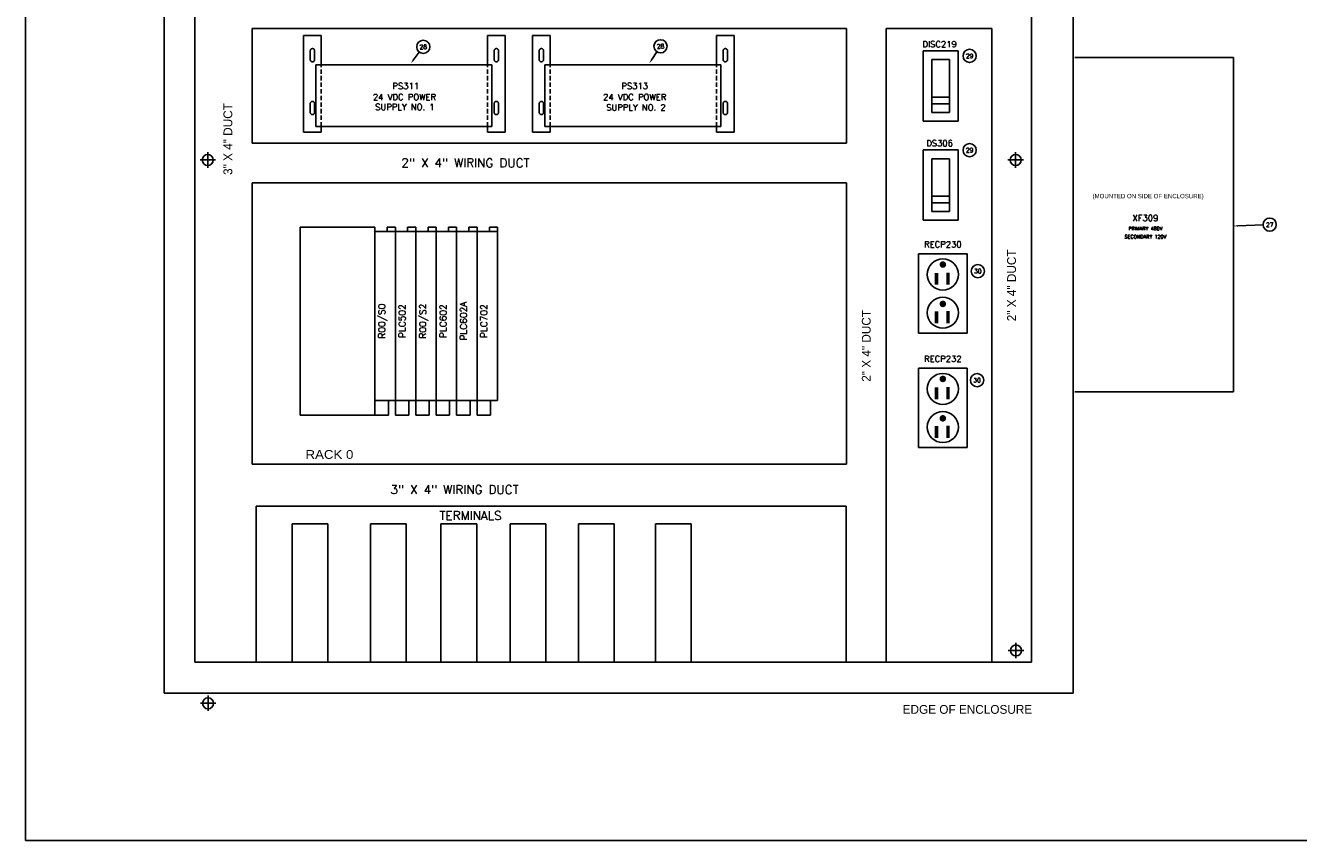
# Model space of a CAD drawing. Header units: inches. Extents: x 0 to 120, y 0 to 76.
# Tile 1 of 4: x 0 to 72, y 0 to 46. Entities that reach past the tile are written whole.
import ezdxf
from ezdxf.enums import TextEntityAlignment as Align

# ---------------------------------------------------------------- set-up
doc = ezdxf.new("R2010")
doc.units = ezdxf.units.IN
doc.header["$MEASUREMENT"] = 0
for name, pattern in [('CENTER', [2, 1.25, -0.25, 0.25, -0.25]), ('DASHED', [0.75, 0.5, -0.25]), ('DASHED2', [0.375, 0.25, -0.125])]:
    doc.linetypes.add(name, pattern=pattern)
for name, color, linetype in [('CL', 7, 'Continuous'), ('DEMO-PSYMS', 7, 'Continuous'), ('DIM-TEXT', 4, 'Continuous'), ('PBAL', 7, 'Continuous'), ('PDESC', 1, 'Continuous'), ('PITEM', 1, 'Continuous'), ('PSYMS', 7, 'Continuous'), ('PTAG', 30, 'Continuous')]:
    doc.layers.add(name, color=color, linetype=linetype)
doc.layers.add('Viewports', color=3, linetype='Continuous', plot=False)
doc.styles.add('LEGACY', font='romans.shx')
doc.styles.add('ROMANS', font='ROMANS.SHX')
doc.styles.add('WD', font='romans.shx')

# ---------------------------------------------------------------- blocks, each defined once
blk = doc.blocks.new('WD_PTAG')
at = {"style": 'LEGACY', "width": 0.9}
for tag, flags, p in [('P_TAG1', 8, (0, 0.202)), ('P_ITEM', 9, (0, 0.374)), ('DESC1', 8, (0, 0))]:
    blk.add_attdef(tag, text='', height=0.125, dxfattribs=dict(at, flags=flags)).set_placement(p, align=Align.CENTER)
at = {"style": 'LEGACY', "width": 0.7}
blk.add_attdef('LOC', text='', height=0.0625, dxfattribs=at).set_placement((0, 0.359), align=Align.CENTER)
at = {"style": 'LEGACY', "width": 0.9, "flags": 8}
blk.add_attdef('DESC2', text='', height=0.125, dxfattribs=at).set_placement((0.001, -0.047), align=Align.TOP_CENTER)
at = {"linetype": 'Continuous', "style": 'LEGACY', "flags": 1}
for tag, p in [('P_MFG', (-0.016, -0.297)), ('P_CAT', (-0.016, -0.231))]:
    blk.add_attdef(tag, text='', height=0.05, dxfattribs=at).set_placement(p, align=Align.MIDDLE)
at = {"linetype": 'Continuous', "style": 'LEGACY', "flags": 9}
for tag, p in [('P_ASSYCODE', (-0.016, -0.344)), ('WDBLKNAM', (-0.016, -0.197)), ('RATING10', (-0.016, -0.5)), ('RATING12', (-0.016, -0.516)), ('RATING11', (-0.016, -0.531)), ('RATING1', (-0.016, -0.359)), ('RATING2', (-0.016, -0.375)), ('RATING4', (-0.016, -0.391)), ('RATING3', (-0.016, -0.406)), ('RATING8', (-0.016, -0.422)), ('RATING7', (-0.016, -0.438)), ('RATING6', (-0.016, -0.453)), ('RATING5', (-0.016, -0.469)), ('RATING9', (-0.016, -0.484))]:
    blk.add_attdef(tag, text='', height=0.01, dxfattribs=at).set_placement(p, align=Align.CENTER)
blk = doc.blocks.new('PNLD7D')
at = {"layer": 'PBAL'}
blk.add_circle((0, 0), 0.375, dxfattribs=at)
at = {"layer": 'PITEM', "style": 'LEGACY'}
blk.add_attdef('B_ITEM', text='', height=0.25, dxfattribs=at).set_placement((0, 0), align=Align.MIDDLE)
blk = doc.blocks.new('PNLD8C')
at = {"layer": 'PBAL'}
blk.add_circle((0, 0), 0.375, dxfattribs=at)
at = {"layer": 'PITEM', "style": 'LEGACY'}
blk.add_attdef('B_ITEM', text='', height=0.25, dxfattribs=at).set_placement((0, 0), align=Align.MIDDLE)
blk = doc.blocks.new('PNLD9B')
at = {"layer": 'PBAL'}
blk.add_circle((0, 0), 0.375, dxfattribs=at)
at = {"layer": 'PITEM', "style": 'LEGACY'}
blk.add_attdef('B_ITEM', text='', height=0.25, dxfattribs=at).set_placement((0, 0), align=Align.MIDDLE)
blk = doc.blocks.new('PNLDAA')
at = {"layer": 'PBAL'}
blk.add_circle((0, 0), 0.375, dxfattribs=at)
at = {"layer": 'PITEM', "style": 'LEGACY'}
blk.add_attdef('B_ITEM', text='', height=0.25, dxfattribs=at).set_placement((0, 0), align=Align.MIDDLE)
blk = doc.blocks.new('PNL2486')
at = {"layer": 'PBAL'}
blk.add_circle((0.375, 0.014), 0.375, dxfattribs=at)
at = {"layer": 'PITEM', "style": 'LEGACY'}
blk.add_attdef('B_ITEM', text='', height=0.25, dxfattribs=at).set_placement((0.375, 0.014), align=Align.MIDDLE)
blk = doc.blocks.new('PNL2498')
at = {"layer": 'PBAL'}
blk.add_circle((0.227, 0.299), 0.375, dxfattribs=at)
at = {"layer": 'PITEM', "style": 'LEGACY'}
blk.add_attdef('B_ITEM', text='', height=0.25, dxfattribs=at).set_placement((0.227, 0.299), align=Align.MIDDLE)
blk = doc.blocks.new('PNL24AA')
at = {"layer": 'PBAL'}
blk.add_circle((0.208, 0.312), 0.375, dxfattribs=at)
at = {"layer": 'PITEM', "style": 'LEGACY'}
blk.add_attdef('B_ITEM', text='', height=0.25, dxfattribs=at).set_placement((0.208, 0.312), align=Align.MIDDLE)
blk = doc.blocks.new('ABIOE050')
for p, q in [((0, 10.434), (1.16, 10.434)), ((0, 10.434), (0, 0)), ((0.698, 10.677), (1.16, 10.677)), ((0.698, 10.677), (0.698, 10.434)), ((1.16, 10.434), (1.16, 10.677)), ((1.16, 10.434), (1.16, 0.834)), ((1.16, 0.834), (0, 0.834)), ((0.7625, 0), (0.7625, 0.834)), ((0.7625, 0), (0, 0))]:
    blk.add_line(p, q)

msp = doc.modelspace()

# ---------------------------------------------------------------- linework, layer by layer
at = {"color": 4}
for p, q in [((7.875, 69.875), (7.875, 8.375)), ((59.5, 8.375), (59.5, 69.875)), ((9.625, 67.125), (9.625, 10.125)), ((57.125, 10.125), (57.125, 67.125)), ((12.878, 46.125), (12.881, 39.625)), ((46.625, 46.125), (12.878, 46.125)), ((46.625, 39.625), (46.625, 46.125)), ((54.875, 46.125), (48.875, 46.125)), ((48.875, 46.125), (48.875, 10.125)), ((54.875, 46.125), (54.875, 10.125)), ((12.881, 39.625), (46.625, 39.625)), ((20.875, 37.375), (12.87, 37.375)), ((12.875, 37.375), (12.875, 21.375)), ((46.625, 37.375), (20.559, 37.375)), ((46.625, 21.375), (46.625, 37.375)), ((12.875, 21.375), (46.625, 21.375)), ((9.625, 10.125), (57.125, 10.125)), ((7.875, 8.375), (59.5, 8.375))]:
    msp.add_line(p, q, dxfattribs=at)
for p, q in [((16.797, 45.742), (15.797, 45.742)), ((15.797, 45.742), (15.797, 40.242)), ((16.797, 45.742), (16.797, 44.062)), ((26.24, 45.742), (27.24, 45.742)), ((26.24, 44.062), (26.24, 45.742)), ((27.24, 45.742), (27.24, 40.242)), ((28.797, 45.742), (28.797, 40.242)), ((29.797, 45.742), (28.797, 45.742)), ((29.797, 45.742), (29.797, 44.062)), ((39.24, 44.062), (39.24, 45.742)), ((39.24, 45.742), (40.24, 45.742)), ((40.24, 45.742), (40.24, 40.242)), ((16.487, 44.062), (26.487, 44.062)), ((16.487, 44.062), (16.487, 40.562)), ((26.487, 44.062), (26.487, 40.562)), ((29.487, 44.062), (39.487, 44.062)), ((29.487, 44.062), (29.487, 40.562)), ((39.487, 44.062), (39.487, 40.562)), ((26.487, 40.562), (16.487, 40.562)), ((16.797, 40.562), (16.797, 40.242)), ((17.633, 40.562), (18.633, 40.562)), ((26.24, 40.562), (26.24, 40.242)), ((39.487, 40.562), (29.487, 40.562)), ((29.797, 40.562), (29.797, 40.242)), ((30.633, 40.562), (31.633, 40.562)), ((39.24, 40.562), (39.24, 40.242)), ((15.797, 40.242), (16.797, 40.242)), ((27.24, 40.242), (26.24, 40.242)), ((28.797, 40.242), (29.797, 40.242)), ((40.24, 40.242), (39.24, 40.242)), ((15.593, 34.851), (19.843, 34.851)), ((15.593, 24.174), (15.593, 34.851)), ((19.843, 34.851), (19.843, 24.174)), ((19.843, 24.174), (15.593, 24.174))]:
    msp.add_line(p, q)
at = {"linetype": 'DASHED'}
for p, q in [((16.172, 44.867), (16.172, 44.367)), ((16.422, 44.867), (16.422, 44.367)), ((26.615, 44.867), (26.615, 44.367)), ((26.865, 44.867), (26.865, 44.367)), ((29.172, 44.867), (29.172, 44.367)), ((29.422, 44.867), (29.422, 44.367)), ((39.615, 44.867), (39.615, 44.367)), ((39.865, 44.867), (39.865, 44.367)), ((16.172, 41.867), (16.172, 41.367)), ((16.422, 41.867), (16.422, 41.367)), ((26.615, 41.867), (26.615, 41.367)), ((26.865, 41.867), (26.865, 41.367)), ((29.172, 41.867), (29.172, 41.367)), ((29.422, 41.867), (29.422, 41.367)), ((39.615, 41.867), (39.615, 41.367)), ((39.865, 41.867), (39.865, 41.367))]:
    msp.add_line(p, q, dxfattribs=at)
at = {"linetype": 'DASHED2'}
for p, q in [((16.797, 40.562), (16.797, 44.062)), ((26.24, 40.562), (26.24, 44.062)), ((29.797, 40.562), (29.797, 44.062)), ((39.24, 40.562), (39.24, 44.062))]:
    msp.add_line(p, q, dxfattribs=at)
for points in [[(50.718, 33.333), (50.718, 28.833), (53.468, 28.833), (53.468, 33.333)], [(50.718, 26.833), (50.718, 22.333), (53.468, 22.333), (53.468, 26.833)]]:
    msp.add_lwpolyline(points, close=True)
at = {"const_width": 0.185}
for points in [[(52, 32.723, 1), (52.185, 32.723, 1)], [(52, 30.486, 1), (52.185, 30.486, 1)], [(52, 26.223, 1), (52.185, 26.223, 1)], [(52, 23.986, 1), (52.185, 23.986, 1)]]:
    msp.add_lwpolyline(points, format="xyb", close=True, dxfattribs=at)
at = {"const_width": 0.2}
for points in [[(51.731, 32.249), (51.731, 31.571)], [(52.388, 32.271), (52.388, 31.571)], [(51.731, 30.056), (51.731, 29.378)], [(52.388, 30.079), (52.388, 29.378)], [(51.731, 25.749), (51.731, 25.071)], [(52.388, 25.771), (52.388, 25.071)], [(51.731, 23.556), (51.731, 22.878)], [(52.388, 23.579), (52.388, 22.878)]]:
    msp.add_lwpolyline(points, dxfattribs=at)
for centre, radius in [((10.351, 38.663), 0.312), ((56.226, 38.663), 0.312), ((52.093, 32.158), 0.882), ((52.093, 29.988), 0.882), ((52.093, 25.658), 0.882), ((52.093, 23.488), 0.882), ((56.244, 10.798), 0.312), ((10.369, 7.798), 0.312)]:
    msp.add_circle(centre, radius)
at = {"linetype": 'DASHED'}
for centre, start, end in [((16.297, 44.867), 0, 180), ((26.74, 44.867), 0, 180), ((29.297, 44.867), 0, 180), ((39.74, 44.867), 0, 180), ((16.297, 44.367), 180, 0), ((26.74, 44.367), 180, 0), ((29.297, 44.367), 180, 0), ((39.74, 44.367), 180, 0), ((16.297, 41.867), 0, 180), ((26.74, 41.867), 0, 180), ((29.297, 41.867), 0, 180), ((39.74, 41.867), 0, 180), ((16.297, 41.367), 180, 0), ((26.74, 41.367), 180, 0), ((29.297, 41.367), 180, 0), ((39.74, 41.367), 180, 0)]:
    msp.add_arc(centre, 0.125, start, end, dxfattribs=at)
at = {"layer": 'CL', "linetype": 'CENTER'}
for p, q in [((10.351, 38.226), (10.351, 39.101)), ((56.226, 38.226), (56.226, 39.101)), ((10.788, 38.663), (9.913, 38.663)), ((56.663, 38.663), (55.788, 38.663)), ((56.244, 11.236), (56.244, 10.361)), ((56.682, 10.798), (55.807, 10.798)), ((10.369, 8.236), (10.369, 7.361)), ((10.807, 7.798), (9.932, 7.798))]:
    msp.add_line(p, q, dxfattribs=at)
at = {"layer": 'DEMO-PSYMS'}
for p, q in [((15.145, 17.988), (15.145, 10.125)), ((17.176, 17.988), (17.176, 10.125)), ((27.52, 17.988), (27.52, 10.125)), ((29.551, 17.988), (29.551, 10.125)), ((31.395, 17.988), (31.395, 10.125)), ((33.426, 17.988), (33.426, 10.125)), ((35.77, 17.988), (35.77, 10.125)), ((37.801, 17.988), (37.801, 10.125))]:
    msp.add_line(p, q, dxfattribs=at)
at = {"layer": 'PBAL'}
for p, q in [((22.021, 44.338), (22.363, 44.79)), ((35.561, 44.366), (35.856, 44.81)), ((68.843, 34.921), (70.278, 34.975))]:
    msp.add_line(p, q, dxfattribs=at)
for points in [[(22.054, 44.313), (21.987, 44.363), (21.87, 44.139)], [(35.595, 44.343), (35.526, 44.389), (35.422, 44.158)], [(68.845, 34.879), (68.842, 34.963), (68.593, 34.911)]]:
    msp.add_solid(points, dxfattribs=at)
at = {"layer": 'PSYMS'}
for p, q in [((50.968, 44.863), (50.968, 40.863)), ((52.968, 44.863), (50.968, 44.863)), ((52.968, 40.863), (52.968, 44.863)), ((51.468, 44.363), (51.468, 41.363)), ((52.468, 44.363), (51.468, 44.363)), ((52.468, 41.363), (52.468, 44.363)), ((59.593, 44.488), (68.593, 44.488)), ((68.593, 44.488), (68.593, 25.488)), ((51.468, 42.238), (52.468, 42.238)), ((51.468, 41.863), (52.468, 41.863)), ((51.468, 41.363), (52.468, 41.363)), ((50.968, 40.863), (52.968, 40.863)), ((52.968, 39.238), (50.968, 39.238)), ((50.968, 39.238), (50.968, 35.238)), ((52.968, 35.238), (52.968, 39.238)), ((51.468, 38.738), (51.468, 35.738)), ((52.468, 38.738), (51.468, 38.738)), ((52.468, 35.738), (52.468, 38.738)), ((51.468, 36.613), (52.468, 36.613)), ((51.468, 36.238), (52.468, 36.238)), ((51.468, 35.738), (52.468, 35.738)), ((50.968, 35.238), (52.968, 35.238)), ((68.593, 25.488), (59.593, 25.488)), ((15.145, 17.988), (17.176, 17.988)), ((19.593, 17.988), (19.593, 10.125)), ((19.593, 17.988), (21.625, 17.988)), ((21.625, 10.125), (21.625, 17.988)), ((23.593, 17.988), (23.593, 10.125)), ((23.593, 17.988), (25.625, 17.988)), ((25.625, 10.125), (25.625, 17.988)), ((27.52, 17.988), (29.551, 17.988)), ((31.395, 17.988), (33.426, 17.988)), ((35.77, 17.988), (37.801, 17.988))]:
    msp.add_line(p, q, dxfattribs=at)
at = {"layer": 'PSYMS', "color": 4}
for p, q in [((13.093, 18.988), (46.593, 18.988)), ((13.093, 18.988), (13.093, 10.125)), ((46.593, 10.125), (46.593, 18.988))]:
    msp.add_line(p, q, dxfattribs=at)
at = {"layer": 'Viewports'}
msp.add_lwpolyline([(0, 0), (120, 0), (120, 76.08), (0, 76.08)], close=True, dxfattribs=at)

# ---------------------------------------------------------------- block references
at = {"layer": 'PBAL'}
for name, p, values in [('PNL2498', (22.363, 44.79), {'B_ITEM': '28'}), ('PNL24AA', (35.856, 44.81), {'B_ITEM': '28'}), ('PNLD7D', (53.613, 44.576), {'B_ITEM': '29'}), ('PNLD8C', (53.613, 39.222), {'B_ITEM': '29'}), ('PNL2486', (70.278, 34.975), {'B_ITEM': '27'}), ('PNLD9B', (54.078, 32.35), {'B_ITEM': '30'}), ('PNLDAA', (54.036, 26.152), {'B_ITEM': '30'})]:
    msp.add_blockref(name, p, dxfattribs=at).add_auto_attribs(values)
at = {"layer": 'PSYMS'}
ref = msp.add_blockref('WD_PTAG', (51.909, 44.863), dxfattribs=at)
ref.add_attrib('P_TAG1', 'DISC219', dxfattribs={"layer": 'PTAG', "height": 0.35, "style": 'WD', "flags": 8}).set_placement((51.909, 45.066), align=Align.CENTER)
ref = msp.add_blockref('WD_PTAG', (21.593, 42.488), dxfattribs=at)
ref.add_attrib('P_TAG1', 'PS311', dxfattribs={"layer": 'PTAG', "height": 0.35, "style": 'WD', "flags": 8}).set_placement((21.593, 42.691), align=Align.CENTER)
ref.add_attrib('DESC1', '24 VDC POWER', dxfattribs={"layer": 'PDESC', "height": 0.35, "style": 'WD', "flags": 8}).set_placement((21.522, 42.06), align=Align.CENTER)
ref.add_attrib('DESC2', 'SUPPLY NO. 1', dxfattribs={"layer": 'PDESC', "height": 0.35, "style": 'WD', "flags": 8}).set_placement((21.547, 41.846), align=Align.TOP_CENTER)
ref = msp.add_blockref('WD_PTAG', (34.593, 42.488), dxfattribs=at)
ref.add_attrib('P_TAG1', 'PS313', dxfattribs={"layer": 'PTAG', "height": 0.35, "style": 'WD', "flags": 8}).set_placement((34.593, 42.691), align=Align.CENTER)
ref.add_attrib('DESC1', '24 VDC POWER', dxfattribs={"layer": 'PDESC', "height": 0.35, "style": 'WD', "flags": 8}).set_placement((34.593, 42.06), align=Align.CENTER)
ref.add_attrib('DESC2', 'SUPPLY NO. 2', dxfattribs={"layer": 'PDESC', "height": 0.35, "style": 'WD', "flags": 8}).set_placement((34.666, 41.822), align=Align.TOP_CENTER)
ref = msp.add_blockref('WD_PTAG', (51.909, 39.238), dxfattribs=at)
ref.add_attrib('P_TAG1', 'DS306', dxfattribs={"layer": 'PTAG', "height": 0.35, "style": 'WD', "flags": 8}).set_placement((51.909, 39.441), align=Align.CENTER)
ref = msp.add_blockref('WD_PTAG', (63.593, 34.988), dxfattribs=at)
ref.add_attrib('P_TAG1', 'XF309', dxfattribs={"layer": 'PTAG', "height": 0.35, "style": 'WD', "flags": 8}).set_placement((63.593, 35.191), align=Align.CENTER)
ref.add_attrib('DESC1', 'PRIMARY 480V', dxfattribs={"layer": 'PDESC', "height": 0.2, "style": 'WD', "flags": 8}).set_placement((63.593, 34.673), align=Align.CENTER)
ref.add_attrib('DESC2', 'SECONDARY 120V', dxfattribs={"layer": 'PDESC', "height": 0.2, "style": 'WD', "flags": 8}).set_placement((63.594, 34.403), align=Align.TOP_CENTER)
ref = msp.add_blockref('ABIOE050', (19.843, 24.174), dxfattribs=at)
ref.add_attrib('P_TAG1', 'R00/S0', dxfattribs={"layer": 'PTAG', "height": 0.375, "rotation": 90, "style": 'WD'}).set_placement((20.423, 29.512), align=Align.CENTER)
ref = msp.add_blockref('ABIOE050', (21.003, 24.174), dxfattribs=at)
ref.add_attrib('P_TAG1', 'PLC502', dxfattribs={"layer": 'PTAG', "height": 0.375, "rotation": 90, "style": 'WD'}).set_placement((21.583, 29.512), align=Align.CENTER)
ref = msp.add_blockref('ABIOE050', (22.163, 24.174), dxfattribs=at)
ref.add_attrib('P_TAG1', 'R00/S2', dxfattribs={"layer": 'PTAG', "height": 0.375, "rotation": 90, "style": 'WD'}).set_placement((22.743, 29.512), align=Align.CENTER)
ref = msp.add_blockref('ABIOE050', (23.323, 24.174), dxfattribs=at)
ref.add_attrib('P_TAG1', 'PLC602', dxfattribs={"layer": 'PTAG', "height": 0.375, "rotation": 90, "style": 'WD'}).set_placement((23.903, 29.512), align=Align.CENTER)
ref = msp.add_blockref('ABIOE050', (24.483, 24.174), dxfattribs=at)
ref.add_attrib('P_TAG1', 'PLC602A', dxfattribs={"layer": 'PTAG', "height": 0.375, "rotation": 90, "style": 'WD'}).set_placement((25.063, 29.512), align=Align.CENTER)
ref = msp.add_blockref('ABIOE050', (25.643, 24.174), dxfattribs=at)
ref.add_attrib('P_TAG1', 'PLC702', dxfattribs={"layer": 'PTAG', "height": 0.375, "rotation": 90, "style": 'WD'}).set_placement((26.223, 29.512), align=Align.CENTER)
ref = msp.add_blockref('WD_PTAG', (52.093, 33.488), dxfattribs=at)
ref.add_attrib('P_TAG1', 'RECP230', dxfattribs={"layer": 'PTAG', "height": 0.35, "style": 'WD', "flags": 8}).set_placement((52.093, 33.691), align=Align.CENTER)
ref = msp.add_blockref('WD_PTAG', (52.093, 26.988), dxfattribs=at)
ref.add_attrib('P_TAG1', 'RECP232', dxfattribs={"layer": 'PTAG', "height": 0.35, "style": 'WD', "flags": 8}).set_placement((52.093, 27.191), align=Align.CENTER)

# ---------------------------------------------------------------- texts
for s, p in [('3" X 4" DUCT', (11.744, 39.854)), ('2" X 4" DUCT', (56.244, 31.541)), ('2" X 4" DUCT', (47.994, 28.104))]:
    msp.add_text(s, height=0.5, rotation=90).set_placement(p, align=Align.CENTER)
at = {"style": 'ROMANS'}
for s, p in [('2" X 4" WIRING DUCT', (24.984, 38.25)), ('3" X 4" WIRING DUCT', (24.365, 19.688)), ('TERMINALS', (25.273, 18.214))]:
    msp.add_text(s, height=0.5, dxfattribs=at).set_placement(p, align=Align.CENTER)
msp.add_text('EDGE OF ENCLOSURE', height=0.5).set_placement((49.81, 7.201))
at = {"layer": 'DIM-TEXT', "width": 1.125}
msp.add_text('RACK 0', height=0.5, dxfattribs=at).set_placement((15.902, 21.684))
at = {"layer": 'PSYMS'}
msp.add_text('(MOUNTED ON SIDE OF ENCLOSURE)', height=0.25, dxfattribs=at).set_placement((60.593, 36.488))

doc.saveas('drawing.dxf')
